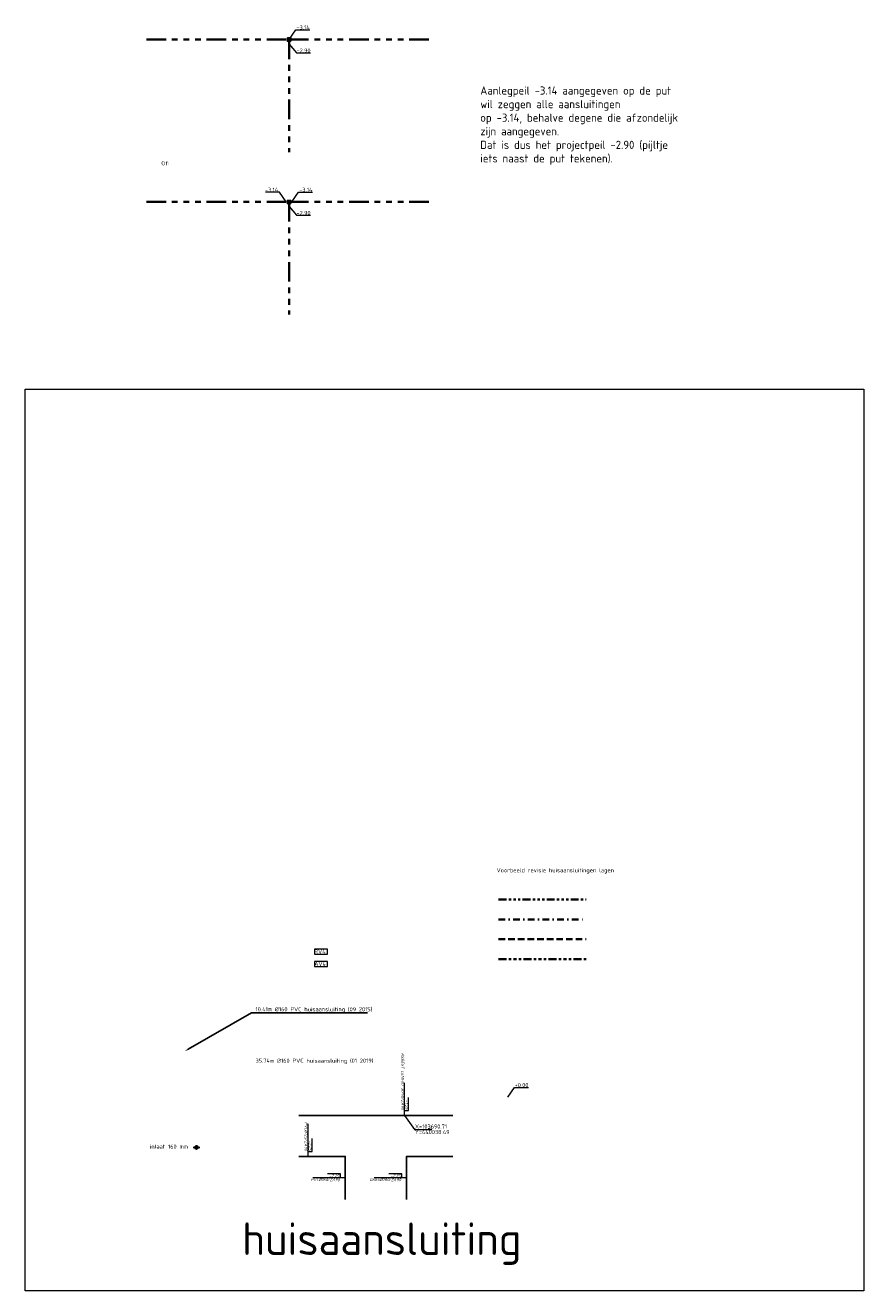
# Model space of a CAD drawing. Header units: metres. Extents: x 101873 to 106291, y 438349 to 441550.
# Tile 4 of 4: x 103574 to 103832, y 439985 to 440373. Entities that reach past the tile are written whole.
import ezdxf
from ezdxf import colors
from ezdxf.entities.mleader import LeaderData, LeaderLine
from ezdxf.enums import TextEntityAlignment as Align
from ezdxf.math import Vec2, Vec3

# ---------------------------------------------------------------- set-up
doc = ezdxf.new("R2010")
doc.units = ezdxf.units.M
for name, pattern in [('RI-DRAINAGE', [19.2, 6, -1.8, 1.8, -1.8, 2.4, -1.8, 1.8, -1.8]), ('RI-GWA', [18.45, 6, -1.8, 1.75, -1.8, 1.75, -1.8, 1.75, -1.8]), ('RI-HWA', [7.4, 5, -2.4]), ('RI-VWA', [11, 5, -3, 0, -3])]:
    doc.linetypes.add(name, pattern=pattern)
for name, color, linetype, lineweight in [('R-OI-RI-BOB-HUISAANSLUITING-S', 7, 'Continuous', 25), ('R-OI-RI-BOB-S', 7, 'Continuous', 25), ('R-OI-RI-DRAINAGE_HUISAANSLUITING_PVC_160-G', 90, 'RI-DRAINAGE', 35), ('R-OI-RI-GWA_HUISAANSLUITING_PVC_160-G', 30, 'RI-GWA', 35), ('R-OI-RI-GWA_HULPSTUK-S', 30, 'Continuous', 25), ('R-OI-RI-GWA_RIOOLPUT-S', 30, 'Continuous', 25), ('R-OI-RI-GWA_TRANSPORTLEIDING_BETON_400-G', 30, 'RI-GWA', 35), ('R-OI-RI-HUISAANSLUITING-S', 7, 'Continuous', 18), ('R-OI-RI-HUISAANSLUITING-T25', 7, 'Continuous', 25), ('R-OI-RI-HWA_HUISAANSLUITING_PVC_160-G', 150, 'RI-HWA', 35), ('R-OI-RI-PUTCOORDINAAT-HUISAANSLUITING-S', 7, 'Continuous', 25), ('R-OI-RI-T25', 7, 'Continuous', 25), ('R-OI-RI-VWA_HUISAANSLUITING_PVC_160-G', 20, 'RI-VWA', 35), ('X-XX-AL-TEKENBLAD_VIEWPORT-G', 7, 'Continuous', 18)]:
    doc.layers.add(name, color=color, linetype=linetype, lineweight=lineweight)
doc.styles.add('NLCS-ISO', font='NLCS-ISO.ttf')
doc.dimstyles.new('GW_NLCS', dxfattribs={"dimscale": 0.5, "dimtxt": 2.5, "dimasz": 2.83, "dimexe": 2, "dimexo": 0.2, "dimgap": 1, "dimtad": 1, "dimzin": 0, "dimtxsty": 'NLCS-ISO', "dimblk": 'OBLIQUE', "dimcen": 0, "dimdle": 2, "dimclrt": 7, "dimadec": 0, "dimazin": 0, "dimtfac": 1, "dimtofl": 0, "dimtmove": 0, "dimatfit": 3, "dimfxl": 1, "dimfxlon": 1, "dimtfill": 1, "dimtfillclr": 253, "dimtzin": 0, "dimlwd": 18, "dimarcsym": 0})

# ---------------------------------------------------------------- blocks, each defined once
blk = doc.blocks.new('N-SRI-PUT_BETON-SO')
blk.add_hatch(color=256).paths.add_polyline_path([(0.35, 0.35, 0.664858), (-0.5, 0), (-0.5, 0, 0.196534), (-0.35, -0.35)])
at = {"lineweight": -3, "flags": 128}
blk.add_lwpolyline([(0.5, -0.5), (0.5, 0.5), (-0.5, 0.5), (-0.5, -0.5)], close=True, dxfattribs=at)
at = {"lineweight": -3}
blk.add_circle((0, 0), 0.5, dxfattribs=at)
blk = doc.blocks.new('_Oblique')
at = {"lineweight": -2}
blk.add_line((-0.5, -0.5), (0.5, 0.5), dxfattribs=at)
blk = doc.blocks.new('SRI-HUISAANSLUITING')
at = {"flags": 128}
for points in [[(0.03, 0), (-9.97, 0)], [(-1.47, 0), (-1.47, 1.25), (-5.47, 1.25)]]:
    blk.add_lwpolyline(points, dxfattribs=at)
at = {"insert": (-1.69, -0.14), "char_height": 0.9, "attachment_point": 3, "style": 'NLCS-ISO'}
blk.add_mtext('{\\fNLCS-ISO|b0|i1|c0|p34;/ZA90}', dxfattribs=at)
at = {"style": 'NLCS-ISO', "oblique": 19}
for tag, p in [('HOOGTE', (-1.87, 1.07)), ('MATERIAAL', (-5.39, -0.14))]:
    blk.add_attdef(tag, text='', height=0.9, dxfattribs=at).set_placement(p, align=Align.TOP_RIGHT)
blk = doc.blocks.new('*U86')
at = {"flags": 128}
for points in [[(0.03, 0), (-9.97, 0)], [(-1.47, 0), (-1.47, 1.25), (-5.47, 1.25)]]:
    blk.add_lwpolyline(points, dxfattribs=at)
at = {"insert": (-1.69, -0.14), "char_height": 0.9, "attachment_point": 3, "style": 'NLCS-ISO'}
blk.add_mtext('{\\fNLCS-ISO|b0|i1|c0|p34;/ZA90}', dxfattribs=at)
at = {"style": 'NLCS-ISO', "oblique": 19}
for tag, p in [('HOOGTE', (-1.87, 1.07)), ('MATERIAAL', (-5.39, -0.14))]:
    blk.add_attdef(tag, text='', height=0.9, dxfattribs=at).set_placement(p, align=Align.TOP_RIGHT)
blk = doc.blocks.new('*U85')
blk.add_lwpolyline([(0, 1.5), (0, 0), (3.99, 0), (3.99, 1.5)], close=True)
at = {"ltscale": 0.1, "style": 'NLCS-ISO'}
blk.add_attdef('HUISAANSLUITINGNR', text='', height=1.25, dxfattribs=at).set_placement((0, 0.75), align=Align.MIDDLE_LEFT)
blk = doc.blocks.new('SRI-HULP_INLAAT_160MM-SO')
h = blk.add_hatch(color=256)
h.dxf.hatch_style = 1
h.paths.add_polyline_path([(0.71, 0.71, 0.414214), (-0.71, 0.71), (0, 0)])
h = blk.add_hatch(color=256)
h.dxf.hatch_style = 1
h.paths.add_polyline_path([(0, 0), (-0.71, -0.71, 0.414214), (0.71, -0.71)])
for p, q in [((-0.71, 0.71), (0.71, -0.71)), ((-0.71, -0.71), (0.71, 0.71))]:
    blk.add_line(p, q)
blk.add_circle((0, 0), 1)
blk = doc.blocks.new('*U36')
at = {"style": 'NLCS-ISO'}
blk.add_attdef('BOB', text='', height=1.25, dxfattribs=at).set_placement((6.33, 3.11), align=Align.RIGHT)
at = {"annotation_type": 0, "has_hookline": 1, "hookline_direction": 0}
blk.add_leader([(0, 0), (2.03, 3.03), (6.33, 3.03)], dimstyle='GW_NLCS', override={"dimscale": 1, "dimtxt": 5, "dimasz": 1.25, "dimgap": 1, "dimtad": 0}, dxfattribs=at)
blk = doc.blocks.new('*U75')
at = {"style": 'NLCS-ISO'}
blk.add_attdef('BOB', text='', height=1.25, dxfattribs=at).set_placement((6.59, -2.55), align=Align.RIGHT)
at = {"annotation_type": 0, "has_hookline": 1, "hookline_direction": 0}
blk.add_leader([(0, 0), (2.29, -2.64), (6.59, -2.64)], dimstyle='GW_NLCS', override={"dimscale": 1, "dimtxt": 5, "dimasz": 1.25, "dimgap": 1, "dimtad": 0}, dxfattribs=at)
blk = doc.blocks.new('*U76')
at = {"style": 'NLCS-ISO'}
blk.add_attdef('BOB', text='', height=1.25, dxfattribs=at).set_placement((-2.45, 3.11), align=Align.RIGHT)
at = {"annotation_type": 0, "has_hookline": 1, "hookline_direction": 0, "horizontal_direction": (-1, 0, 0)}
blk.add_leader([(0, 0), (-2.03, 3.03), (-6.33, 3.03)], dimstyle='GW_NLCS', override={"dimscale": 1, "dimtxt": 5, "dimasz": 1.25, "dimgap": 1, "dimtad": 0}, dxfattribs=at)
blk = doc.blocks.new('*U87')
at = {"flags": 128}
blk.add_lwpolyline([(7.38, -4.31), (8.38, -4.31)], dxfattribs=at)
blk.add_point((0, 0))
at = {"style": 'NLCS-ISO', "flags": 8}
for tag, p in [('X=', (3.21, -4.04)), ('Y=', (3.15, -5.75))]:
    blk.add_attdef(tag, p, '', height=1.8, dxfattribs=at)
at = {"annotation_type": 0, "has_hookline": 1, "hookline_direction": 0}
blk.add_leader([(0, 0), (3.07, -4.31), (7.38, -4.31)], dimstyle='GW_NLCS', override={"dimscale": 1, "dimtxt": 5, "dimasz": 1.25, "dimgap": 1, "dimtad": 0}, dxfattribs=at)

msp = doc.modelspace()

# ---------------------------------------------------------------- linework, layer by layer
for p, q in [((103658.28, 440038.46), (103705.59, 440038.46)), ((103627.82, 440028.66), (103625.82, 440028.66))]:
    msp.add_line(p, q)
at = {"flags": 128}
for points in [[(103658.28, 440025.89), (103672.53, 440025.89), (103672.53, 440012.7)], [(103705.59, 440025.89), (103691.34, 440025.89), (103691.34, 440012.7)]]:
    msp.add_lwpolyline(points, dxfattribs=at)
at = {"layer": 'R-OI-RI-DRAINAGE_HUISAANSLUITING_PVC_160-G', "ltscale": 0.4}
msp.add_line((103719.61, 440086.47), (103746.47, 440086.47), dxfattribs=at)
at = {"layer": 'R-OI-RI-GWA_HUISAANSLUITING_PVC_160-G', "ltscale": 0.4}
msp.add_line((103719.61, 440104.75), (103746.47, 440104.75), dxfattribs=at)
at = {"layer": 'R-OI-RI-GWA_TRANSPORTLEIDING_BETON_400-G'}
for p, q in [((103611.49, 440368.88), (103655.26, 440368.88)), ((103655.26, 440368.88), (103699.03, 440368.88)), ((103655.26, 440368.88), (103655.26, 440334.29)), ((103611.49, 440319.01), (103655.26, 440319.01)), ((103655.26, 440319.01), (103699.03, 440319.01)), ((103655.26, 440319.01), (103655.26, 440284.43))]:
    msp.add_line(p, q, dxfattribs=at)
at = {"layer": 'R-OI-RI-HWA_HUISAANSLUITING_PVC_160-G', "ltscale": 0.4}
msp.add_line((103719.61, 440092.56), (103746.47, 440092.56), dxfattribs=at)
at = {"layer": 'R-OI-RI-VWA_HUISAANSLUITING_PVC_160-G', "ltscale": 0.4}
msp.add_line((103719.61, 440098.65), (103746.47, 440098.65), dxfattribs=at)
at = {"layer": 'X-XX-AL-TEKENBLAD_VIEWPORT-G'}
msp.add_lwpolyline([(103574.26, 440261.55), (103831.71, 440261.55), (103831.71, 439984.65), (103574.26, 439984.65)], close=True, dxfattribs=at)

# ---------------------------------------------------------------- block references
at = {"layer": 'R-OI-RI-BOB-HUISAANSLUITING-S'}
msp.add_blockref('*U36', (103722.43, 440044.06), dxfattribs=at).add_auto_attribs({'BOB': '+0.00'})
at = {"layer": 'R-OI-RI-BOB-S'}
for name, p, values in [('*U36', (103655.26, 440368.88), {'BOB': '-3.14'}), ('*U75', (103655.26, 440367.44), {'BOB': '-2.90'}), ('*U76', (103654.37, 440319.01), {'BOB': '-3.14'}), ('*U36', (103656.1, 440319.01), {'BOB': '-3.14'}), ('*U75', (103655.26, 440317.58), {'BOB': '-2.90'})]:
    msp.add_blockref(name, p, dxfattribs=at).add_auto_attribs(values)
at = {"layer": 'R-OI-RI-GWA_HULPSTUK-S', "xscale": 0.5, "yscale": 0.5, "zscale": 0.5}
msp.add_blockref('SRI-HULP_INLAAT_160MM-SO', (103626.82, 440028.66), dxfattribs=at)
at = {"layer": 'R-OI-RI-GWA_RIOOLPUT-S'}
for p in [(103655.26, 440368.88), (103655.26, 440319.01)]:
    msp.add_blockref('N-SRI-PUT_BETON-SO', p, dxfattribs=at)
at = {"layer": 'R-OI-RI-HUISAANSLUITING-S'}
for name, p, rotation, values in [('*U85', (103663.03, 440088.05), 0.001158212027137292, {'HUISAANSLUITINGNR': 'RV4'}), ('*U85', (103663.03, 440084.24), 0.001158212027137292, {'HUISAANSLUITINGNR': 'AV4'}), ('*U86', (103690.71, 440038.52), 269.8753623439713, {'HOOGTE': '-1.25', 'MATERIAAL': 'ASBEST CEMENT %%c250'}), ('SRI-HUISAANSLUITING', (103661.08, 440025.88), 269.7549804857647, {'HOOGTE': '-2.25', 'MATERIAAL': 'PVC%%c125'}), ('SRI-HUISAANSLUITING', (103672.5, 440019.3), 359.7549804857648, {'HOOGTE': '-2.25', 'MATERIAAL': 'PVC%%c160'}), ('SRI-HUISAANSLUITING', (103691.31, 440019.3), 359.7549804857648, {'HOOGTE': '-2.25', 'MATERIAAL': 'GRES%%c180'})]:
    msp.add_blockref(name, p, dxfattribs=dict(at, rotation=rotation)).add_auto_attribs(values)
at = {"layer": 'R-OI-RI-PUTCOORDINAAT-HUISAANSLUITING-S'}
ref = msp.add_blockref('*U87', (103690.71, 440038.49), dxfattribs=at)
ref.add_attrib('X=', 'X=103690.71', (103693.92, 440034.45), dxfattribs={"layer": '0', "height": 1.25, "style": 'NLCS-ISO'})
ref.add_attrib('Y=', 'Y=440038.49', (103693.87, 440032.75), dxfattribs={"layer": '0', "height": 1.25, "style": 'NLCS-ISO'})

# ---------------------------------------------------------------- texts
at = {"layer": 'R-OI-RI-HUISAANSLUITING-T25', "style": 'NLCS-ISO'}
msp.add_text('35.74m %%C160 PVC huisaansluiting (01 2019)', height=1.25, dxfattribs=at).set_placement((103644.96, 440054.66))
at = {"layer": 'R-OI-RI-T25', "style": 'NLCS-ISO'}
for s, height, p in [('Voorbeeld revisie huisaansluitingen lagen', 1.25, (103718.98, 440113.15)), ('inlaat 160 mm', 1.25, (103612.53, 440028.29)), ('huisaansluiting', 10, (103640.82, 439995.6))]:
    msp.add_text(s, height=height, dxfattribs=at).set_placement(p)
at = {"layer": 'R-OI-RI-T25', "color": 0, "attachment_point": 1, "style": 'NLCS-ISO'}
for s, insert, char_height in [('Aanlegpeil -3.14 aangegeven op de put wil zeggen alle aansluitingen \\Pop -3.14, behalve degene die afzondelijk zijn aangegeven. \\PDat is dus het projectpeil -2.90 (pijltje iets naast de put tekenen).', (103713.98, 440354.48), 2.5), ('Of:', (103616.01, 440331.52), 1.25)]:
    msp.add_mtext_dynamic_manual_height_columns(s, width=63.1377, gutter_width=12.5, heights=[0], dxfattribs=dict(at, insert=insert, char_height=char_height))

# ---------------------------------------------------------------- leaders
at = {"layer": 'R-OI-RI-HUISAANSLUITING-T25'}
ml = msp.add_multileader_mtext('Standard', dxfattribs=at)
ml.set_content('10.41m %%C160 PVC huisaansluiting (09 2015)', color=256, style='NLCS-ISO')
ml.set_leader_properties()
ml.build(insert=Vec2(0, 0))
ml.multileader.update_dxf_attribs({"text_left_attachment_type": 5, "text_right_attachment_type": 5, "dogleg_length": 0.5, "arrow_head_size": 1.25, "scale": 0.5})
ctx = ml.context
ctx.base_point, ctx.scale, ctx.char_height, ctx.arrow_head_size, ctx.landing_gap_size, ctx.plane_origin = Vec3(103643.94, 440069.95), 0.5, 1.25, 1.25, 1, Vec3(103634.01, 440050.55)
ctx.left_attachment, ctx.right_attachment = 5, 5
notes = []
notes.append((ctx, [(0, (1, 1, 0), (103643.69, 440069.95), (1, 0), 0.25, [(0, [(103623.2, 440058.17)], 0, [])])]))
ctx.mtext.insert, ctx.mtext.flow_direction = Vec3(103644.94, 440071.7), 5
for ctx, leaders in notes:
    for number, flags, end, landing, length, lines in leaders:
        leader = LeaderData()
        leader.index, (leader.has_last_leader_line, leader.has_dogleg_vector, leader.attachment_direction) = number, flags
        leader.last_leader_point, leader.dogleg_vector, leader.dogleg_length = Vec3(end), Vec3(landing), length
        for number, points, colour, breaks in lines:
            line = LeaderLine()
            line.index, line.vertices, line.color, line.breaks = number, Vec3.list(points), colors.encode_raw_color(colour), breaks
            leader.lines.append(line)
        ctx.leaders.append(leader)

doc.saveas('drawing.dxf')
